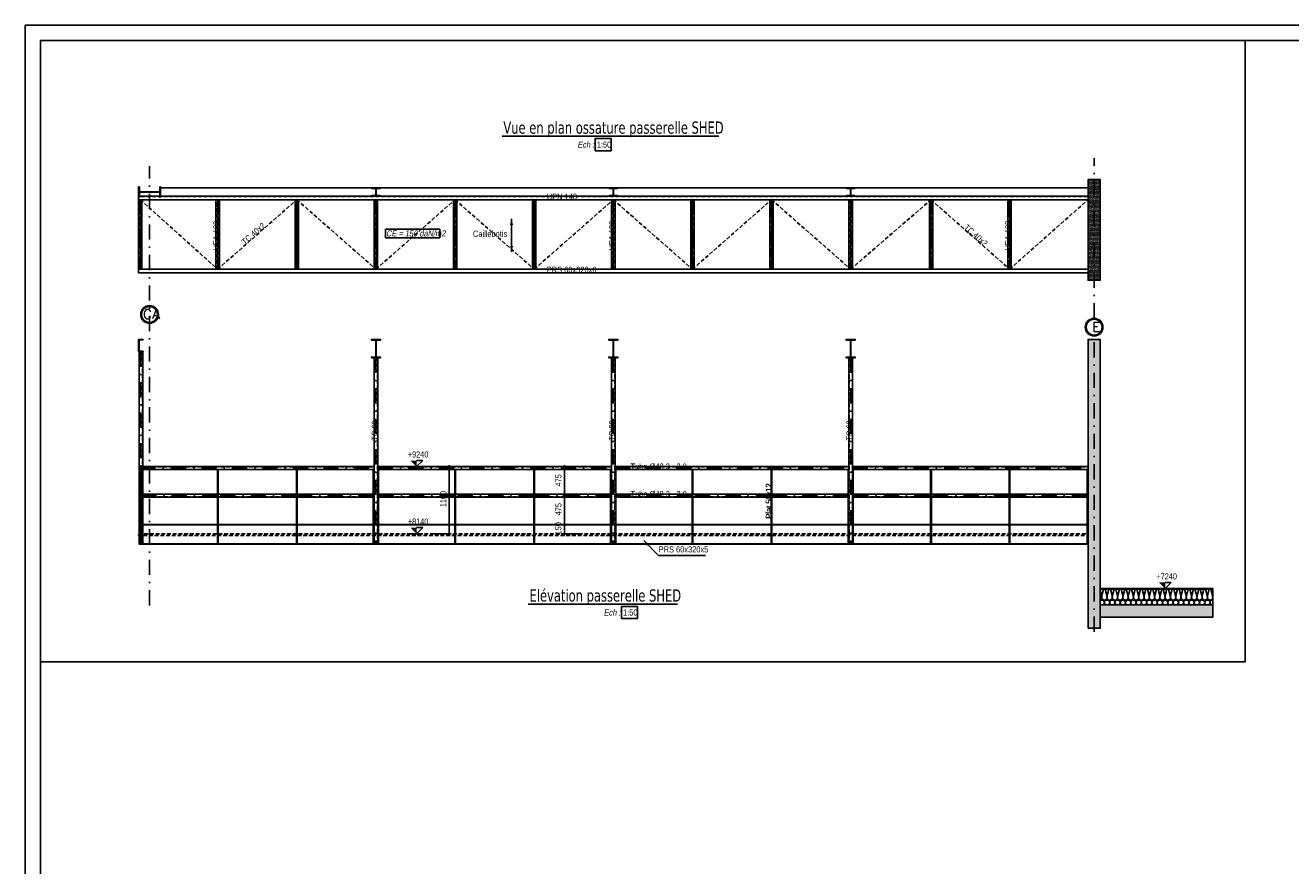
# Model space of a CAD drawing. Extents: x 293186 to 369035, y -341273 to -122059.
# Tile 27 of 64: x 293186 to 313936, y -219296 to -205510. Entities that reach past the tile are written whole.
import ezdxf

# ---------------------------------------------------------------- set-up
doc = ezdxf.new("R2010")
doc.units = 0
doc.header["$LTSCALE"] = 50
for name, pattern in [('CADWORK_21', [0]), ('DASHDOT', [10, 5, -2.5, 0, -2.5]), ('HIDDEN', [1.875, 1.25, -0.625])]:
    doc.linetypes.add(name, pattern=pattern)
doc.layers.get('0').update_dxf_attribs({"color": 1, "linetype": 'CONTINUOUS'})
doc.layers.add('ECHELLE_1_50', color=7, linetype='CONTINUOUS')
doc.styles.add('ARIAL', font='txt')
doc.styles.add('CADWORK5', font='ROMAND', dxfattribs={"width": 0.8})
doc.styles.add('TAHOMA', font='txt')
pattern_1 = [(0, (0, 0), (150, 17.675), [0, -17.675])]

# ---------------------------------------------------------------- blocks, each defined once
blk = doc.blocks.new('CDWK_EXTR_2')
at = {"color": 0}
blk.add_solid([(0, 0), (2, 0.5), (2, -0.5)], dxfattribs=at)
blk = doc.blocks.new('*D176')
at = {"layer": 'ECHELLE_1_50', "color": 150}
for p, q in [((302003, -213700), (302273, -213700)), ((302040, -213712), (302015, -213687)), ((302028, -213875), (302028, -213675)), ((302003, -213850), (302273, -213850)), ((302040, -213862), (302015, -213837))]:
    blk.add_line(p, q, dxfattribs=at)
at = {"layer": 'ECHELLE_1_50', "color": 26, "style": 'ARIAL', "width": 0.75}
blk.add_text('150', height=100, rotation=90, dxfattribs=at).set_placement((301978, -213860))
blk = doc.blocks.new('*D177')
at = {"layer": 'ECHELLE_1_50', "color": 150}
for p, q in [((302003, -213225), (302273, -213225)), ((302040, -213237), (302015, -213212)), ((302028, -213725), (302028, -213200)), ((302003, -213700), (302273, -213700)), ((302040, -213712), (302015, -213687))]:
    blk.add_line(p, q, dxfattribs=at)
at = {"layer": 'ECHELLE_1_50', "color": 26, "style": 'ARIAL', "width": 0.75}
blk.add_text('475', height=100, rotation=90, dxfattribs=at).set_placement((301978, -213548))
blk = doc.blocks.new('*D178')
at = {"layer": 'ECHELLE_1_50', "color": 150}
for p, q in [((302003, -212750), (302273, -212750)), ((302040, -212762), (302015, -212737)), ((302028, -213250), (302028, -212725)), ((302003, -213225), (302273, -213225)), ((302040, -213237), (302015, -213212))]:
    blk.add_line(p, q, dxfattribs=at)
at = {"layer": 'ECHELLE_1_50', "color": 26, "style": 'ARIAL', "width": 0.75}
blk.add_text('475', height=100, rotation=90, dxfattribs=at).set_placement((301978, -213073))
blk = doc.blocks.new('*D179')
at = {"layer": 'ECHELLE_1_50', "color": 150}
for p, q in [((299503, -213850), (299706, -213850)), ((299603, -213850), (299703, -213750)), ((299703, -213750), (299603, -213750))]:
    blk.add_line(p, q, dxfattribs=at)
blk.add_solid([(299603, -213850), (299603, -213750), (299503, -213750)], dxfattribs=at)
at = {"layer": 'ECHELLE_1_50', "color": 26, "style": 'ARIAL', "width": 0.75}
blk.add_text('+8140', height=100, dxfattribs=at).set_placement((299459, -213700))
blk = doc.blocks.new('*D180')
at = {"layer": 'ECHELLE_1_50', "color": 150}
for p, q in [((299603, -212750), (299703, -212650)), ((299703, -212650), (299603, -212650)), ((299503, -212750), (299706, -212750))]:
    blk.add_line(p, q, dxfattribs=at)
blk.add_solid([(299603, -212750), (299603, -212650), (299503, -212650)], dxfattribs=at)
at = {"layer": 'ECHELLE_1_50', "color": 26, "style": 'ARIAL', "width": 0.75}
blk.add_text('+9240', height=100, dxfattribs=at).set_placement((299459, -212600))
blk = doc.blocks.new('*D181')
at = {"layer": 'ECHELLE_1_50', "color": 150}
for p, q in [((300163, -212750), (299893, -212750)), ((300125, -212737), (300150, -212762)), ((300138, -212725), (300138, -213875)), ((300163, -213850), (299893, -213850)), ((300125, -213837), (300150, -213862))]:
    blk.add_line(p, q, dxfattribs=at)
at = {"layer": 'ECHELLE_1_50', "color": 26, "style": 'ARIAL', "width": 0.75}
blk.add_text('1100', height=100, rotation=90, dxfattribs=at).set_placement((300088, -213414))
blk = doc.blocks.new('*D182')
at = {"layer": 'ECHELLE_1_50', "color": 150}
for p, q in [((311778, -214750), (311981, -214750)), ((311878, -214750), (311978, -214650)), ((311978, -214650), (311878, -214650))]:
    blk.add_line(p, q, dxfattribs=at)
blk.add_solid([(311878, -214750), (311878, -214650), (311778, -214650)], dxfattribs=at)
at = {"layer": 'ECHELLE_1_50', "color": 26, "style": 'ARIAL', "width": 0.75}
blk.add_text('+7240', height=100, dxfattribs=at).set_placement((311734, -214600))

msp = doc.modelspace()

# ---------------------------------------------------------------- hatches: boundary and pattern name
at = {"layer": 'ECHELLE_1_50', "linetype": 'CONTINUOUS'}
h = msp.add_hatch(dxfattribs=at)
h.set_pattern_fill('DOTS1', color=212, scale=23.622048, style=0, pattern_type=2)
h.set_pattern_definition(pattern_1)
h.paths.add_polyline_path([(310813, -208040), (310613, -208040), (310613, -209692), (310813, -209692)])
h = msp.add_hatch(dxfattribs=at)
h.set_pattern_fill('DOTS1', color=212, scale=23.622048, style=0, pattern_type=2)
h.set_pattern_definition(pattern_1)
h.paths.add_polyline_path([(310613, -215402), (310813, -215402), (310813, -210663), (310613, -210663)])
h = msp.add_hatch(dxfattribs=at)
h.set_pattern_fill('ISOL_01', color=32, angle=0.0033, style=0, pattern_type=2)
h.set_pattern_definition([(0.00332, (-5.8, -0.0003), (-0.01507, 259.92343), [11.602826, -31.717755]), (90.003322, (-43.32, 36.29), (-86.641134, -0.005023), [7.029967, -252.89346]), (90.003322, (-0.01, 216.6), (-86.641134, -0.005023), [7.029967, -252.89346]), (104.9357864, (42.285, 52.616), (-86.6609561, 259.9171581), [160.103446, -1184.928745]), (75.070857, (44.35, 52.616), (-86.63081734, -259.927205), [160.103446, -1184.928745]), (15.258441, (5.801, 0.0003), (-86.6411316, -0.0050208), [11.775597, -976.08543]), (164.74821, (-5.801, -0.0003), (-86.6411316, -0.005037), [11.775597, -976.08543]), (15.258441, (26.144, 256.827), (-86.6411316, -0.0050208), [11.775597, -976.08543]), (-15.2517975, (49.107, 259.926), (86.6411316, 0.0050255), [11.775597, -976.08543]), (30.967078, (17.16, 3.1), (-86.6411493, -0.0050237), [11.31283, -493.88748]), (149.039561, (-17.226, 3.097), (-86.6411493, -0.005017), [11.31283, -493.88748]), (30.967078, (16.443, 251.006), (-86.6411493, -0.0050237), [11.31283, -493.88748]), (-30.960435, (60.468, 256.83), (86.6411493, 0.0050226), [11.31283, -493.88748]), (45.003322, (26.86, 8.92), (-86.641157, -0.005023), [9.62052, -357.96673]), (135.003322, (-26.863, 8.92), (-86.641157, -0.005023), [9.62052, -357.96673]), (45.003322, (9.64, 244.2), (-86.641157, -0.005023), [9.62052, -357.96673]), (-44.996678, (70.17, 251.01), (86.641157, 0.005023), [9.62052, -357.96673]), (56.313255, (33.665, 15.72), (-86.641147, -0.005033), [10.09098, -302.29809]), (123.693385, (-33.666, 15.72), (-86.641147, -0.005008), [10.09098, -302.29809]), (56.313255, (4.044, 235.806), (-86.641147, -0.005033), [10.09098, -302.29809]), (-56.30661, (76.97, 244.21), (86.641147, 0.005013), [10.09098, -302.29809]), (71.56837, (39.26, 24.12), (-86.641153, -0.005027), [12.83138, -261.15198]), (108.438274, (-39.264, 24.115), (-86.641153, -0.005019), [12.83138, -261.15198]), (71.56837, (-0.01, 223.63), (-86.641153, -0.005027), [12.83138, -261.15198]), (-71.561726, (82.57, 235.81), (86.641153, 0.005019), [12.83138, -261.15198]), (83.663127, (-43.323, 43.318), (-86.6110283, -519.851905), [9.34994, -775.21897]), (96.3435165, (43.318, 43.323), (-86.671306, 519.8418588), [9.34994, -775.21897]), (263.663142, (-0.013, 216.603), (86.6108898, 519.8519282), [9.34994, -775.21897]), (-83.6564835, (-0.013, 216.603), (86.671306, -519.8418588), [9.34994, -775.21897])])
h.paths.add_polyline_path([(312659, -214760), (310813, -214760), (310813, -215019), (312659, -215019)])
h = msp.add_hatch(dxfattribs=at)
h.set_pattern_fill('DOTS1', color=212, scale=23.622048, style=0, pattern_type=2)
h.set_pattern_definition(pattern_1)
h.paths.add_polyline_path([(310813, -215019), (310813, -215219), (312659, -215219), (312659, -215019)])

# ---------------------------------------------------------------- linework, layer by layer
at = {"layer": 'ECHELLE_1_50', "color": 96, "linetype": 'CONTINUOUS'}
for p, q in [((301005, -207328), (304558, -207328)), ((301434, -215003), (303880, -215003))]:
    msp.add_line(p, q, dxfattribs=at)
at = {"layer": 'ECHELLE_1_50', "color": 7, "linetype": 'CONTINUOUS'}
for p, q in [((302795, -207367), (302532, -207367)), ((302532, -207367), (302532, -207567)), ((302795, -207567), (302795, -207367)), ((302532, -207567), (302795, -207567)), ((303226, -215042), (302963, -215042)), ((302963, -215042), (302963, -215242)), ((303226, -215242), (303226, -215042)), ((302963, -215242), (303226, -215242))]:
    msp.add_line(p, q, dxfattribs=at)
at = {"layer": 'ECHELLE_1_50', "color": 158, "linetype": 'DASHDOT'}
for p, q in [((310713, -210317), (310713, -207692)), ((295223, -215027), (295223, -207821)), ((310713, -215460), (310713, -210607))]:
    msp.add_line(p, q, dxfattribs=at)
at = {"layer": 'ECHELLE_1_50', "color": 5, "linetype": 'HIDDEN'}
msp.add_line((310613, -208318), (295043, -208318), dxfattribs=at)
at = {"layer": 'ECHELLE_1_50', "color": 136, "linetype": 'HIDDEN'}
for p, q in [((295069, -208371), (295069, -209511)), ((295073, -209511), (295073, -208371)), ((296339, -209511), (296339, -208371)), ((296343, -208371), (296343, -209511)), ((297636, -209511), (297636, -208371)), ((297640, -208371), (297640, -209511)), ((298934, -208371), (298934, -209511)), ((298938, -209511), (298938, -208371)), ((300231, -208371), (300231, -209511)), ((300235, -209511), (300235, -208371)), ((301529, -208371), (301529, -209511)), ((301533, -209511), (301533, -208371)), ((302826, -208371), (302826, -209511)), ((302830, -209511), (302830, -208371)), ((304124, -209511), (304124, -208371)), ((304128, -208371), (304128, -209511)), ((305421, -209511), (305421, -208371)), ((305425, -208371), (305425, -209511)), ((306719, -208371), (306719, -209511)), ((306723, -209511), (306723, -208371)), ((308036, -209511), (308036, -208371)), ((308040, -208371), (308040, -209511)), ((309324, -209511), (309324, -208371)), ((309328, -208371), (309328, -209511))]:
    msp.add_line(p, q, dxfattribs=at)
at = {"layer": 'ECHELLE_1_50', "color": 136, "linetype": 'DASHDOT'}
for p, q in [((295071, -208371), (295071, -209511)), ((296341, -208371), (296341, -209511)), ((297638, -208371), (297638, -209511)), ((298936, -208371), (298936, -209511)), ((300233, -208371), (300233, -209511)), ((301531, -208371), (301531, -209511)), ((302828, -208371), (302828, -209511)), ((304126, -208371), (304126, -209511)), ((305423, -208371), (305423, -209511)), ((306721, -208371), (306721, -209511)), ((308038, -208371), (308038, -209511)), ((309326, -208371), (309326, -209511))]:
    msp.add_line(p, q, dxfattribs=at)
at = {"layer": 'ECHELLE_1_50', "color": 150, "linetype": 'CONTINUOUS'}
msp.add_line((301160, -209228), (301160, -208685), dxfattribs=at)
at = {"layer": 'ECHELLE_1_50', "color": 1, "linetype": 'CONTINUOUS'}
for p, q in [((299984, -208854), (299093, -208854)), ((299093, -208854), (299093, -208994)), ((299984, -208994), (299984, -208854)), ((299093, -208994), (299984, -208994))]:
    msp.add_line(p, q, dxfattribs=at)
at = {"layer": 'ECHELLE_1_50', "color": 54, "linetype": 'HIDDEN'}
for p, q in [((295054, -210863), (295054, -214020)), ((295108, -214020), (295108, -210863)), ((298909, -210963), (298909, -214020)), ((298963, -214020), (298963, -210963)), ((302801, -210963), (302801, -214020)), ((302855, -214020), (302855, -210963)), ((306694, -210963), (306694, -214020)), ((306748, -214020), (306748, -210963))]:
    msp.add_line(p, q, dxfattribs=at)
at = {"layer": 'ECHELLE_1_50', "color": 54, "linetype": 'DASHDOT'}
for p, q in [((295081, -210863), (295081, -214020)), ((298936, -210963), (298936, -214020)), ((302828, -210963), (302828, -214020)), ((306721, -210963), (306721, -214020))]:
    msp.add_line(p, q, dxfattribs=at)
at = {"layer": 'ECHELLE_1_50', "color": 3, "linetype": 'HIDDEN'}
for p, q in [((295073, -212752), (298906, -212752)), ((295073, -212795), (298906, -212795)), ((298966, -212752), (302798, -212752)), ((298966, -212795), (302798, -212795)), ((302858, -212752), (306691, -212752)), ((302858, -212795), (306691, -212795)), ((306751, -212752), (310613, -212752)), ((306751, -212795), (310613, -212795)), ((295085, -213203), (296335, -213203)), ((295085, -213246), (296335, -213246)), ((297632, -213203), (296347, -213203)), ((297632, -213246), (296347, -213246)), ((298892, -213203), (297644, -213203)), ((298892, -213246), (297644, -213246)), ((298978, -213203), (300227, -213203)), ((298978, -213246), (300227, -213246)), ((301525, -213203), (300239, -213203)), ((301525, -213246), (300239, -213246)), ((302784, -213203), (301537, -213203)), ((302784, -213246), (301537, -213246)), ((302870, -213203), (304120, -213203)), ((302870, -213246), (304120, -213246)), ((305417, -213203), (304132, -213203)), ((305417, -213246), (304132, -213246)), ((306677, -213203), (305429, -213203)), ((306677, -213246), (305429, -213246)), ((306763, -213203), (308032, -213203)), ((306763, -213246), (308032, -213246)), ((309320, -213203), (308044, -213203)), ((309320, -213246), (308044, -213246)), ((310599, -213203), (309332, -213203)), ((310599, -213246), (309332, -213246))]:
    msp.add_line(p, q, dxfattribs=at)
at = {"layer": 'ECHELLE_1_50', "color": 3, "linetype": 'DASHDOT'}
for p, q in [((295073, -212774), (298906, -212774)), ((298966, -212774), (302798, -212774)), ((302858, -212774), (306691, -212774)), ((306751, -212774), (310613, -212774)), ((295085, -213225), (296335, -213225)), ((297632, -213225), (296347, -213225)), ((298892, -213225), (297644, -213225)), ((298978, -213225), (300227, -213225)), ((301525, -213225), (300239, -213225)), ((302784, -213225), (301537, -213225)), ((302870, -213225), (304120, -213225)), ((305417, -213225), (304132, -213225)), ((306677, -213225), (305429, -213225)), ((306763, -213225), (308032, -213225)), ((309320, -213225), (308044, -213225)), ((310599, -213225), (309332, -213225))]:
    msp.add_line(p, q, dxfattribs=at)
at = {"layer": 'ECHELLE_1_50', "color": 5}
msp.add_line((295051, -213700), (295051, -214020), dxfattribs=at)
at = {"layer": 'ECHELLE_1_50', "color": 32, "linetype": 'CONTINUOUS'}
for points in [[(293186, -205510), (368085, -205510), (368085, -247460), (293186, -247460), (293186, -205510)], [(293436, -205760), (367835, -205760), (367835, -247210), (293436, -247210), (293436, -205760)]]:
    msp.add_lwpolyline(points, dxfattribs=at)
at = {"layer": 'ECHELLE_1_50', "color": 7, "linetype": 'CADWORK_21', "elevation": 2540}
msp.add_lwpolyline([(313188, -205760), (313188, -215949), (293436, -215949)], dxfattribs=at)
at = {"layer": 'ECHELLE_1_50', "color": 141, "linetype": 'CONTINUOUS'}
for points in [[(295373, -208241), (295074, -208241, -0.414214), (295056, -208223), (295056, -208160), (295043, -208160), (295043, -208200), (295043, -208290), (295043, -208330), (295056, -208330), (295056, -208267, -0.414214), (295074, -208249), (295373, -208249, -0.414214), (295391, -208267), (295391, -208330), (295403, -208330)], [(295403, -208330), (295403, -208160), (295391, -208160), (295391, -208223, -0.414214), (295373, -208241)]]:
    msp.add_lwpolyline(points, format="xyb", dxfattribs=at)
at = {"layer": 'ECHELLE_1_50', "color": 5, "linetype": 'CONTINUOUS'}
msp.add_lwpolyline([(310613, -208311), (295043, -208311), (295043, -208371), (310613, -208371), (310613, -208311)], dxfattribs=at)
for points in [[(298938, -208290), (298938, -208198, -0.414214), (298950, -208186), (299006, -208186), (299006, -208178), (298974, -208178), (298974, -208178), (298898, -208178), (298898, -208178), (298866, -208178), (298866, -208186), (298921, -208186, -0.414214), (298933, -208198), (298933, -208290, -0.414214), (298921, -208302), (298866, -208302), (298866, -208311)], [(298866, -208311), (299006, -208311), (299006, -208302), (298950, -208302, -0.414214), (298938, -208290)], [(302831, -208290), (302831, -208198, -0.414214), (302843, -208186), (302898, -208186), (302898, -208178), (302866, -208178), (302866, -208178), (302790, -208178), (302790, -208178), (302758, -208178), (302758, -208186), (302814, -208186, -0.414214), (302826, -208198), (302826, -208290, -0.414214), (302814, -208302), (302758, -208302), (302758, -208311)], [(302758, -208311), (302898, -208311), (302898, -208302), (302843, -208302, -0.414214), (302831, -208290)], [(306723, -208290), (306723, -208198, -0.414214), (306735, -208186), (306791, -208186), (306791, -208178), (306759, -208178), (306759, -208178), (306683, -208178), (306683, -208178), (306651, -208178), (306651, -208186), (306706, -208186, -0.414214), (306718, -208198), (306718, -208290, -0.414214), (306706, -208302), (306651, -208302), (306651, -208311)], [(306651, -208311), (306791, -208311), (306791, -208302), (306735, -208302, -0.414214), (306723, -208290)]]:
    msp.add_lwpolyline(points, format="xyb", dxfattribs=at)
at = {"layer": 'ECHELLE_1_50', "color": 136, "linetype": 'CONTINUOUS'}
for points in [[(295043, -208371), (295043, -209511), (295098, -209511), (295098, -208371), (295043, -208371)], [(296368, -208371), (296368, -209511), (296313, -209511), (296313, -208371), (296368, -208371)], [(297666, -208371), (297666, -209511), (297611, -209511), (297611, -208371), (297666, -208371)], [(298908, -208371), (298908, -209511), (298963, -209511), (298963, -208371), (298908, -208371)], [(300206, -208371), (300206, -209511), (300261, -209511), (300261, -208371), (300206, -208371)], [(301503, -208371), (301503, -209511), (301558, -209511), (301558, -208371), (301503, -208371)], [(302801, -208371), (302801, -209511), (302856, -209511), (302856, -208371), (302801, -208371)], [(304153, -208371), (304153, -209511), (304098, -209511), (304098, -208371), (304153, -208371)], [(305451, -208371), (305451, -209511), (305396, -209511), (305396, -208371), (305451, -208371)], [(306693, -208371), (306693, -209511), (306748, -209511), (306748, -208371), (306693, -208371)], [(308066, -208371), (308066, -209511), (308011, -209511), (308011, -208371), (308066, -208371)], [(309353, -208371), (309353, -209511), (309298, -209511), (309298, -208371), (309353, -208371)]]:
    msp.add_lwpolyline(points, dxfattribs=at)
at = {"layer": 'ECHELLE_1_50', "color": 1, "linetype": 'HIDDEN', "elevation": 2540}
msp.add_lwpolyline([(295071, -208371), (296341, -209511), (297638, -208371), (298936, -209511), (300233, -208371), (301531, -209511), (302828, -208371), (304126, -209511), (305423, -208371), (306721, -209511), (308038, -208371), (309326, -209511), (310613, -208371)], dxfattribs=at)
at = {"layer": 'ECHELLE_1_50', "color": 136, "linetype": 'CONTINUOUS'}
msp.add_lwpolyline([(295043, -210863), (295118, -210863), (295118, -210860, 0.414214), (295112, -210854), (295063, -210850, -0.414214), (295052, -210838), (295052, -210763), (295052, -210687, -0.414214), (295063, -210676), (295112, -210671, 0.414214), (295118, -210665), (295118, -210663), (295083, -210663), (295043, -210663)], format="xyb", close=True, dxfattribs=at)
for points in [[(298939, -210937), (298939, -210688, -0.414214), (298954, -210673), (299011, -210673), (299011, -210663), (298976, -210663), (298896, -210663), (298861, -210663), (298861, -210673), (298917, -210673, -0.414214), (298932, -210688), (298932, -210937, -0.414214), (298917, -210952), (298861, -210952), (298861, -210963)], [(302832, -210937), (302832, -210688, -0.414214), (302847, -210673), (302903, -210673), (302903, -210663), (302868, -210663), (302788, -210663), (302753, -210663), (302753, -210673), (302810, -210673, -0.414214), (302825, -210688), (302825, -210937, -0.414214), (302810, -210952), (302753, -210952), (302753, -210963)], [(306724, -210937), (306724, -210688, -0.414214), (306739, -210673), (306796, -210673), (306796, -210663), (306761, -210663), (306681, -210663), (306646, -210663), (306646, -210673), (306702, -210673, -0.414214), (306717, -210688), (306717, -210937, -0.414214), (306702, -210952), (306646, -210952), (306646, -210963)], [(298861, -210963), (299011, -210963), (299011, -210952), (298954, -210952, -0.414214), (298939, -210937)], [(302753, -210963), (302903, -210963), (302903, -210952), (302847, -210952, -0.414214), (302832, -210937)], [(306646, -210963), (306796, -210963), (306796, -210952), (306739, -210952, -0.414214), (306724, -210937)]]:
    msp.add_lwpolyline(points, format="xyb", dxfattribs=at)
at = {"layer": 'ECHELLE_1_50', "color": 54, "linetype": 'CONTINUOUS'}
for points in [[(295051, -210863), (295051, -214020), (295111, -214020), (295111, -210863)], [(298906, -210963), (298906, -214020), (298966, -214020), (298966, -210963)], [(302798, -210963), (302798, -214020), (302858, -214020), (302858, -210963)], [(306691, -210963), (306691, -214020), (306751, -214020), (306751, -210963)]]:
    msp.add_lwpolyline(points, dxfattribs=at)
at = {"layer": 'ECHELLE_1_50', "color": 3, "linetype": 'CONTINUOUS'}
for points in [[(295073, -212798), (298906, -212798), (298906, -212750), (295073, -212750), (295073, -212798)], [(298966, -212798), (302798, -212798), (302798, -212750), (298966, -212750), (298966, -212798)], [(302858, -212798), (306691, -212798), (306691, -212750), (302858, -212750), (302858, -212798)], [(306751, -212798), (310613, -212798), (310613, -212750), (306751, -212750), (306751, -212798)], [(295085, -213249), (296335, -213249), (296335, -213200), (295085, -213200), (295085, -213249)], [(297632, -213249), (296347, -213249), (296347, -213200), (297632, -213200), (297632, -213249)], [(298892, -213249), (297644, -213249), (297644, -213200), (298892, -213200), (298892, -213249)], [(298978, -213249), (300227, -213249), (300227, -213200), (298978, -213200), (298978, -213249)], [(301525, -213249), (300239, -213249), (300239, -213200), (301525, -213200), (301525, -213249)], [(302784, -213249), (301537, -213249), (301537, -213200), (302784, -213200), (302784, -213249)], [(302870, -213249), (304120, -213249), (304120, -213200), (302870, -213200), (302870, -213249)], [(305417, -213249), (304132, -213249), (304132, -213200), (305417, -213200), (305417, -213249)], [(306677, -213249), (305429, -213249), (305429, -213200), (306677, -213200), (306677, -213249)], [(306763, -213249), (308032, -213249), (308032, -213200), (306763, -213200), (306763, -213249)], [(309320, -213249), (308044, -213249), (308044, -213200), (309320, -213200), (309320, -213249)], [(310599, -213249), (309332, -213249), (309332, -213200), (310599, -213200), (310599, -213249)]]:
    msp.add_lwpolyline(points, dxfattribs=at)
at = {"layer": 'ECHELLE_1_50', "color": 5, "linetype": 'CONTINUOUS'}
for points in [[(310613, -213705), (310613, -213700), (295051, -213700), (295051, -213705)], [(310613, -214020), (310613, -214015), (295051, -214015), (295051, -214020)]]:
    msp.add_lwpolyline(points, close=True, dxfattribs=at)
at = {"layer": 'ECHELLE_1_50', "color": 7, "linetype": 'CONTINUOUS'}
msp.add_lwpolyline([(303328, -213962), (303572, -214207), (304341, -214207)], dxfattribs=at)
at = {"layer": 'ECHELLE_1_50', "color": 32, "linetype": 'CONTINUOUS'}
for points in [[(310813, -214750), (310813, -214760), (312659, -214760), (312659, -214750)], [(312659, -214760), (310813, -214760), (310813, -215019), (312659, -215019)]]:
    msp.add_lwpolyline(points, close=True, dxfattribs=at)
at = {"layer": 'ECHELLE_1_50', "color": 158, "linetype": 'CONTINUOUS'}
for centre, radius in [((295223, -210253), 145), ((295223, -210253), 130), ((310713, -210462), 145), ((310713, -210462), 130)]:
    msp.add_circle(centre, radius, dxfattribs=at)
at = {"layer": 'ECHELLE_1_50', "color": 7, "linetype": 'CONTINUOUS'}
for points in [[(310813, -208040, 2540), (310613, -208040, 2540), (310613, -209692, 2540), (310813, -209692, 2540)], [(310613, -215402, 2540), (310813, -215402, 2540), (310813, -210663, 2540), (310613, -210663, 2540)], [(310813, -215019, 2540), (310813, -215219, 2540), (312659, -215219, 2540), (312659, -215019, 2540)]]:
    msp.add_3dface(points, dxfattribs=at)
at = {"layer": 'ECHELLE_1_50', "color": 22, "linetype": 'CONTINUOUS'}
msp.add_3dface([(295403, -208175, 2540), (310613, -208175, 2540), (310613, -208314, 2540), (295403, -208314, 2540)], dxfattribs=at)
at = {"layer": 'ECHELLE_1_50', "color": 5, "linetype": 'CONTINUOUS'}
msp.add_3dface([(295043, -209511, 2540), (310613, -209511, 2540), (310613, -209571, 2540), (295043, -209571, 2540)], dxfattribs=at)
at = {"layer": 'ECHELLE_1_50', "color": 3, "linetype": 'CONTINUOUS'}
for points in [[(295073, -212798, 2540), (295085, -212798, 2540), (295085, -214020, 2540), (295073, -214020, 2540)], [(296335, -212798, 2540), (296347, -212798, 2540), (296347, -214020, 2540), (296335, -214020, 2540)], [(297632, -212798, 2540), (297644, -212798, 2540), (297644, -214020, 2540), (297632, -214020, 2540)], [(298892, -212798, 2540), (298906, -212798, 2540), (298906, -214020, 2540), (298892, -214020, 2540)], [(298966, -212798, 2540), (298978, -212798, 2540), (298978, -214020, 2540), (298966, -214020, 2540)], [(300227, -212798, 2540), (300239, -212798, 2540), (300239, -214020, 2540), (300227, -214020, 2540)], [(301525, -212798, 2540), (301537, -212798, 2540), (301537, -214020, 2540), (301525, -214020, 2540)], [(302784, -212798, 2540), (302798, -212798, 2540), (302798, -214020, 2540), (302784, -214020, 2540)], [(302858, -212798, 2540), (302870, -212798, 2540), (302870, -214020, 2540), (302858, -214020, 2540)], [(304120, -212798, 2540), (304132, -212798, 2540), (304132, -214020, 2540), (304120, -214020, 2540)], [(305417, -212798, 2540), (305429, -212798, 2540), (305429, -214020, 2540), (305417, -214020, 2540)], [(306677, -212798, 2540), (306691, -212798, 2540), (306691, -214020, 2540), (306677, -214020, 2540)], [(306751, -212798, 2540), (306763, -212798, 2540), (306763, -214020, 2540), (306751, -214020, 2540)], [(308032, -212798, 2540), (308044, -212798, 2540), (308044, -214020, 2540), (308032, -214020, 2540)], [(309320, -212798, 2540), (309332, -212798, 2540), (309332, -214020, 2540), (309320, -214020, 2540)], [(310599, -212798, 2540), (310613, -212798, 2540), (310613, -214020, 2540), (310599, -214020, 2540)]]:
    msp.add_3dface(points, dxfattribs=at)
at = {"layer": 'ECHELLE_1_50', "color": 7, "linetype": 'HIDDEN'}
msp.add_3dface([(295043, -213850, 2540), (310613, -213850, 2540), (310613, -213880, 2540), (295043, -213880, 2540)], dxfattribs=at)

# ---------------------------------------------------------------- block references
at = {"layer": 'ECHELLE_1_50', "color": 150, "linetype": 'CONTINUOUS', "xscale": 50, "yscale": 50, "zscale": 50}
for p, rotation in [((301160, -208685), 270), ((301160, -209228), 90)]:
    msp.add_blockref('CDWK_EXTR_2', p, dxfattribs=dict(at, rotation=rotation))
at = {"layer": 'ECHELLE_1_50', "color": 0}
for name in ['*D180', '*D181', '*D178', '*D177', '*D179', '*D176', '*D182']:
    msp.add_blockref(name, (0, 0), dxfattribs=at)
at = {"layer": 'ECHELLE_1_50', "color": 7, "linetype": 'CONTINUOUS', "xscale": 50, "yscale": 50, "zscale": 50, "rotation": 314.89657402}
msp.add_blockref('CDWK_EXTR_2', (303328, -213962), dxfattribs=at)

# ---------------------------------------------------------------- texts
at = {"layer": 'ECHELLE_1_50', "color": 96}
for s, height, style, width, p in [('Vue en plan ossature passerelle SHED', 200, 'TAHOMA', 0.8, (301025, -207288)), ('CA', 150, 'CADWORK5', 1.125, (295113, -210323)), ('E', 150, 'CADWORK5', 1.125, (310680, -210532)), ('Elévation passerelle SHED', 200, 'TAHOMA', 0.8, (301454, -214963))]:
    msp.add_text(s, height=height, dxfattribs=dict(at, style=style, width=width)).set_placement(p)
at = {"layer": 'ECHELLE_1_50', "color": 7, "style": 'ARIAL', "oblique": 10, "width": 0.8}
for p in [(302240, -207517), (302671, -215192)]:
    msp.add_text('Ech :', height=100, dxfattribs=at).set_placement(p)
at = {"layer": 'ECHELLE_1_50', "color": 7, "style": 'ARIAL', "width": 0.8}
for s, p in [('1:50', (302557, -207517)), ('UPN 140', (301738, -208371)), ('Caillebotis', (300526, -208980)), ('PRS 60x320x6', (301738, -209571)), ('Tube %%C48.3 - 2.9', (303111, -212798)), ('Tube %%C48.3 - 2.9', (303111, -213249)), ('PRS 60x320x5', (303572, -214157)), ('1:50', (302988, -215192))]:
    msp.add_text(s, height=100, dxfattribs=at).set_placement(p)
for s, rotation, p in [('HEA 100', 90, (296368, -209205)), ('TC 40x2', 41.3042, (296788, -209118)), ('HEA 100', 90, (302856, -209205)), ('TC 40x2', 318.4784, (308568, -208840)), ('HEA 100', 90, (309353, -209205)), ('TC 60', 90, (298966, -212323)), ('TC 60', 90, (302858, -212323)), ('TC 60', 90, (306751, -212323)), ('Plat 50x12', 90, (305428, -213606)), ('Plat 50x12', 90, (305429, -213597))]:
    msp.add_text(s, height=100, rotation=rotation, dxfattribs=at).set_placement(p)
at = {"layer": 'ECHELLE_1_50', "color": 1, "style": 'ARIAL', "oblique": 10, "width": 0.8}
msp.add_text('CE = 150 daN/m2', height=100, dxfattribs=at).set_placement((299103, -208974))

doc.saveas('drawing.dxf')
